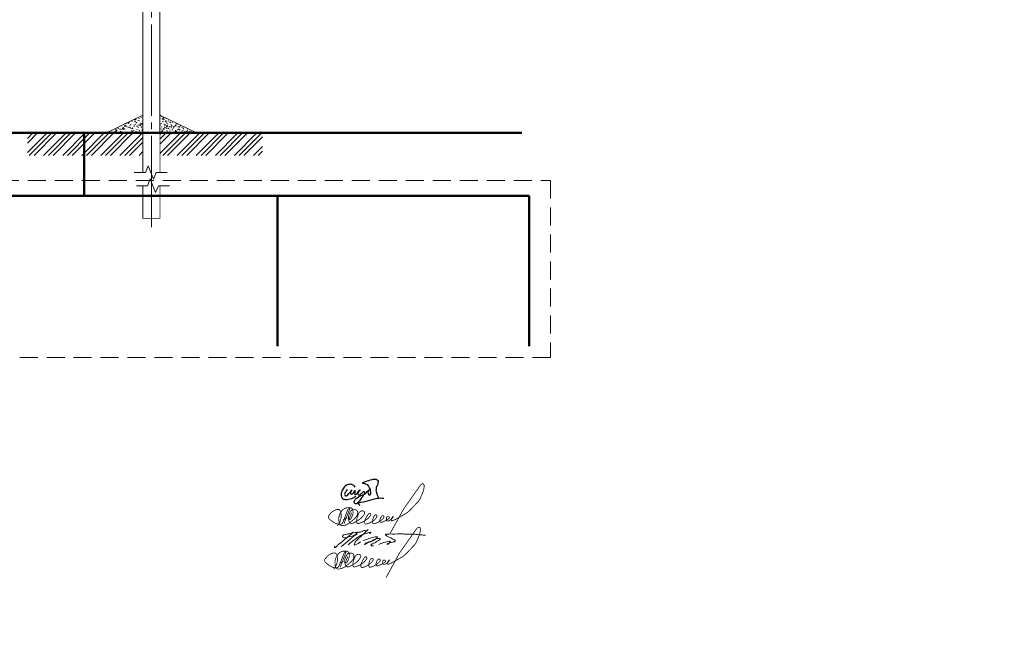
# Model space of a CAD drawing. Header units: millimetres. Extents: x 0 to 1680, y 0 to 297.
# Tile 13 of 16: x 1461 to 1680, y 0 to 137. Entities that reach past the tile are written whole.
import ezdxf

# ---------------------------------------------------------------- set-up
doc = ezdxf.new("R2010")
doc.units = ezdxf.units.MM
for name, pattern in [('K5LT32770', [0]), ('K5LT32802', [0]), ('K5LT_AXLED', [24.804956, 20.304956, -1.5, 1.5, -1.5]), ('K5LT_BASIC', [0]), ('K5LT_DASHED', [6, 4, -2]), ('K5LT_THIN', [0]), ('K5LT_THIN_INCLUDED_TO_HATCHING', [0])]:
    doc.linetypes.add(name, pattern=pattern)
doc.layers.add('Системный слой', color=7, linetype='Continuous')
pattern_1 = [(40, (0.766, 0.6428), (-2.0569204, 2.451342), [0.2, -3]), (130, (0.9193, 0.7713), (-2.451342, -2.0569204), [0.2, -3]), (85, (0.766, 0.6428), (-2.0568825, 2.451297), [0.2828, -4.2426]), (60, (0.9193, 0.7713), (-2.771281, 1.6), [0.2, -3]), (150, (1.0192, 0.9445), (-1.6, -2.771281), [0.2, -3]), (105, (0.9193, 0.7713), (-2.7712304, 1.5999706), [0.2828, -4.2426]), (80, (1.6853, 1.4141), (-2.6097406, 0.4601677), [0.15, -2.5]), (170, (1.7114, 1.5618), (-0.4601677, -2.6097406), [0.15, -2.5]), (125, (1.6853, 1.4141), (-2.6096948, 0.4601596), [0.2121, -3.5355]), (100, (-1.8796, -1.5771), (-1.5756924, -0.2778371), [0.1, -1.5]), (190, (-1.897, -1.4787), (0.2778371, -1.5756924), [0.1, -1.5]), (145, (-1.8796, -1.5771), (-1.57573304, -0.27784425), [0.1414, -2.1213]), (70, (0.1233, 1.4088), (-1.5035082, 0.5472322), [0.1, -1.5]), (160, (0.1575, 1.5028), (-0.5472322, -1.5035082), [0.1, -1.5]), (115, (0.1233, 1.4088), (-1.503547, 0.54724634), [0.1414, -2.1213]), (85, (0, 0), (-0.9351857, 0.78449204), [0.03, -1]), (65, (0, 0), (-0.24184477, 0.66446303), [0.03, -1]), (105, (0, 0), (-0.61930748, 0.76580564), [0.05, -1.20000002]), (110, (0, 0), (-0.7945929, 0.13646295), [0.05, -0.7])]

# ---------------------------------------------------------------- blocks, each defined once
blk = doc.blocks.new('U59')
at = {"layer": 'Системный слой', "color": 7, "linetype": 'K5LT32770', "lineweight": 30}
for points, knots in [([(1535.65, 32.93), (1535.57, 33.09), (1535.48, 33.21), (1535.36, 33.31), (1535.2, 33.45), (1534.97, 33.53), (1534.76, 33.56), (1534.48, 33.61), (1534.15, 33.55), (1533.89, 33.44), (1533.57, 33.3), (1533.29, 33), (1533.07, 32.72), (1532.87, 32.45), (1532.69, 32.12), (1532.62, 31.79), (1532.56, 31.54), (1532.53, 31.26), (1532.58, 31.02), (1532.63, 30.8), (1532.71, 30.53), (1532.87, 30.39), (1533.04, 30.24), (1533.35, 30.22), (1533.59, 30.2), (1534, 30.16), (1534.44, 30.3), (1534.83, 30.43), (1535.18, 30.55), (1535.52, 30.71), (1535.84, 30.91)], [0, 0, 0, 0, 1, 1, 1, 2, 2, 2, 3, 3, 3, 4, 4, 4, 5, 5, 5, 6, 6, 6, 7, 7, 7, 8, 8, 8, 9, 9, 9, 10, 10, 10, 10]), ([(1533.91, 32.44), (1533.83, 32.26), (1533.73, 32.09), (1533.63, 31.92), (1533.54, 31.79), (1533.39, 31.68), (1533.35, 31.54), (1533.32, 31.44), (1533.3, 31.3), (1533.34, 31.21), (1533.37, 31.15), (1533.43, 31.07), (1533.49, 31.05), (1533.59, 31), (1533.74, 31.07), (1533.85, 31.11), (1534, 31.18), (1534.1, 31.35), (1534.22, 31.48), (1534.5, 31.76), (1535.09, 32.48), (1535, 32.35), (1534.97, 32.3), (1534.75, 32.1), (1534.69, 31.94), (1534.64, 31.82), (1534.56, 31.67), (1534.6, 31.56), (1534.63, 31.5), (1534.7, 31.42), (1534.76, 31.39), (1534.85, 31.36), (1534.98, 31.43), (1535.08, 31.48), (1535.36, 31.6), (1535.63, 32.32), (1535.67, 32.22), (1535.69, 32.16), (1535.58, 31.84), (1535.57, 31.65), (1535.57, 31.54), (1535.53, 31.37), (1535.59, 31.32), (1535.65, 31.28), (1535.82, 31.32), (1535.91, 31.37), (1535.98, 31.41), (1536.03, 31.49), (1536.09, 31.55), (1536.33, 31.78), (1536.74, 32.38), (1536.73, 32.33), (1536.73, 32.3), (1536.37, 31.92), (1536.32, 31.67), (1536.3, 31.56), (1536.25, 31.41), (1536.3, 31.32), (1536.34, 31.26), (1536.44, 31.2), (1536.5, 31.19), (1536.63, 31.16), (1536.77, 31.32), (1536.89, 31.4), (1537.04, 31.51), (1537.17, 31.66), (1537.31, 31.78), (1537.39, 31.84), (1537.46, 31.92), (1537.55, 31.97), (1537.59, 31.99), (1537.65, 32.03), (1537.69, 32.03), (1537.75, 32.02), (1537.77, 31.85), (1537.77, 31.76), (1537.79, 31.58), (1537.63, 31.41), (1537.54, 31.24), (1537.42, 31), (1537.26, 30.78), (1537.11, 30.56), (1536.89, 30.25), (1536.69, 29.92), (1536.41, 29.67), (1536.24, 29.52), (1536.08, 29.3), (1535.87, 29.27), (1535.78, 29.25), (1535.65, 29.23), (1535.58, 29.28), (1535.52, 29.32), (1535.49, 29.42), (1535.47, 29.5), (1535.45, 29.62), (1535.48, 29.77), (1535.52, 29.89), (1535.59, 30.1), (1535.75, 30.28), (1535.91, 30.43), (1536.05, 30.56), (1536.22, 30.66), (1536.39, 30.76), (1536.59, 30.88), (1536.8, 30.98), (1537.01, 31.08), (1537.12, 31.14), (1537.23, 31.2), (1537.34, 31.25), (1537.49, 31.31), (1537.68, 31.31), (1537.81, 31.4), (1537.92, 31.47), (1538, 31.59), (1538.1, 31.68), (1538.33, 31.9), (1538.51, 32.22), (1538.8, 32.34), (1538.84, 32.36), (1538.92, 32.39), (1538.93, 32.39), (1538.94, 32.39), (1538.82, 32.32), (1538.77, 32.28), (1538.72, 32.23), (1538.65, 32.19), (1538.61, 32.13), (1538.54, 32.04), (1538.52, 31.9), (1538.51, 31.79), (1538.51, 31.66), (1538.54, 31.53), (1538.6, 31.42), (1538.64, 31.35), (1538.68, 31.26), (1538.74, 31.23), (1538.82, 31.19), (1538.98, 31.23), (1539.05, 31.29), (1539.13, 31.35), (1539.16, 31.49), (1539.18, 31.6), (1539.21, 31.77), (1539.14, 31.95), (1539.11, 32.11), (1539.08, 32.26), (1539.05, 32.41), (1538.99, 32.56), (1538.93, 32.73), (1538.83, 32.89), (1538.73, 33.06), (1538.66, 33.18), (1538.6, 33.35), (1538.48, 33.43), (1538.42, 33.48), (1538.33, 33.5), (1538.25, 33.54), (1538.12, 33.59), (1537.99, 33.63), (1537.85, 33.67), (1537.72, 33.71), (1537.58, 33.74), (1537.45, 33.79), (1537.38, 33.81), (1537.26, 33.83), (1537.25, 33.86), (1537.24, 33.9), (1537.39, 33.95), (1537.47, 33.99), (1537.61, 34.07), (1537.78, 34.12), (1537.94, 34.18), (1538.43, 34.37), (1538.94, 34.55), (1539.47, 34.65), (1539.69, 34.69), (1539.94, 34.79), (1540.16, 34.75), (1540.28, 34.72), (1540.42, 34.68), (1540.52, 34.6), (1540.62, 34.53), (1540.73, 34.43), (1540.76, 34.31), (1540.8, 34.21), (1540.76, 34.08), (1540.74, 33.97), (1540.72, 33.75), (1540.68, 33.53), (1540.59, 33.32), (1540.53, 33.19), (1540.41, 33.08), (1540.37, 32.94), (1540.34, 32.84), (1540.34, 32.73), (1540.33, 32.62), (1540.32, 32.49), (1540.3, 32.35), (1540.3, 32.22), (1540.31, 32.06), (1540.35, 31.9), (1540.39, 31.75), (1540.42, 31.62), (1540.48, 31.5), (1540.52, 31.38), (1540.56, 31.28), (1540.6, 31.18), (1540.64, 31.07), (1540.67, 30.98), (1540.7, 30.89), (1540.72, 30.8), (1540.73, 30.7), (1540.73, 30.61), (1540.72, 30.52)], [0, 0, 0, 0, 1, 1, 1, 2, 2, 2, 3, 3, 3, 4, 4, 4, 5, 5, 5, 6, 6, 6, 7, 7, 7, 8, 8, 8, 9, 9, 9, 10, 10, 10, 11, 11, 11, 12, 12, 12, 13, 13, 13, 14, 14, 14, 15, 15, 15, 16, 16, 16, 17, 17, 17, 18, 18, 18, 19, 19, 19, 20, 20, 20, 21, 21, 21, 22, 22, 22, 23, 23, 23, 24, 24, 24, 25, 25, 25, 26, 26, 26, 27, 27, 27, 28, 28, 28, 29, 29, 29, 30, 30, 30, 31, 31, 31, 32, 32, 32, 33, 33, 33, 34, 34, 34, 35, 35, 35, 36, 36, 36, 37, 37, 37, 38, 38, 38, 39, 39, 39, 40, 40, 40, 41, 41, 41, 42, 42, 42, 43, 43, 43, 44, 44, 44, 45, 45, 45, 46, 46, 46, 47, 47, 47, 48, 48, 48, 49, 49, 49, 50, 50, 50, 51, 51, 51, 52, 52, 52, 53, 53, 53, 54, 54, 54, 55, 55, 55, 56, 56, 56, 57, 57, 57, 58, 58, 58, 59, 59, 59, 60, 60, 60, 61, 61, 61, 62, 62, 62, 63, 63, 63, 64, 64, 64, 65, 65, 65, 66, 66, 66, 67, 67, 67, 68, 68, 68, 69, 69, 69, 70, 70, 70, 71, 71, 71, 71]), ([(1536.81, 28.85), (1536.57, 29.02), (1536.43, 29.17), (1536.38, 29.3), (1536.25, 29.61), (1537.38, 29.63), (1537.89, 29.78), (1538.58, 29.98), (1539.28, 30.2), (1539.98, 30.33), (1540.42, 30.42), (1540.86, 30.53), (1541.3, 30.54), (1541.55, 30.54), (1541.79, 30.52), (1542.04, 30.49)], [0, 0, 0, 0, 1, 1, 1, 2, 2, 2, 3, 3, 3, 4, 4, 4, 5, 5, 5, 5])]:
    blk.add_open_spline(points, degree=3, knots=knots, dxfattribs=at)
blk = doc.blocks.new('U60')
at = {"layer": 'Системный слой', "color": 7, "linetype": 'K5LT_THIN', "const_width": 0.18}
for points in [[(1534.05, 17.59), (1533.67, 16.63), (1533.59, 16.45), (1533.53, 16.24), (1533.53, 16.16), (1533.53, 16.09), (1533.58, 16.06), (1533.69, 16.07), (1533.8, 16.18), (1533.95, 16.35), (1534.02, 16.49), (1534.07, 16.6), (1534.34, 17.37), (1534.38, 17.64), (1534.36, 17.91), (1534.29, 18.28), (1534.21, 18.45), (1534.09, 18.59), (1533.91, 18.68), (1533.61, 18.72), (1533.32, 18.72), (1533, 18.7), (1532.7, 18.63), (1532.51, 18.55), (1532.24, 18.37), (1531.95, 18.16), (1531.8, 17.98), (1531.62, 17.68), (1531.46, 17.41), (1531.32, 17.02), (1531.22, 16.69), (1531.18, 16.35), (1531.2, 15.84), (1531.25, 15.4), (1531.36, 15.03), (1531.48, 14.89), (1531.67, 14.77), (1531.85, 14.73), (1532.01, 14.73), (1532.26, 14.77), (1532.54, 14.83), (1532.77, 14.9), (1532.95, 14.99), (1533.21, 15.11), (1533.53, 15.3), (1533.64, 15.39), (1533.74, 15.48), (1533.95, 15.65), (1534.58, 16.18), (1534.82, 16.41), (1535.05, 16.68), (1535.25, 16.97), (1535.33, 17.16), (1535.37, 17.41), (1535.39, 17.66), (1535.37, 17.82), (1535.32, 17.98), (1535.19, 18.12), (1535.05, 18.21), (1534.84, 18.26), (1534.7, 18.28), (1534.43, 18.28), (1534.3, 18.28), (1534.26, 18.28), (1534.21, 18.27), (1534.17, 18.25), (1534.12, 18.23), (1534.09, 18.2), (1534, 18.12), (1533.93, 18.03), (1533.82, 17.89), (1533.71, 17.73), (1533.62, 17.56), (1533.54, 17.39), (1533.43, 17.08), (1533.36, 16.84), (1533.33, 16.59), (1533.35, 16.15), (1533.4, 15.93), (1533.48, 15.67), (1533.55, 15.52), (1533.63, 15.42), (1533.69, 15.33), (1533.74, 15.29), (1533.82, 15.25), (1533.86, 15.24), (1533.94, 15.22), (1534.01, 15.22), (1534.12, 15.22), (1534.23, 15.25), (1534.41, 15.3), (1534.99, 15.6), (1535.81, 16.11), (1536.1, 16.35), (1536.3, 16.55), (1536.54, 16.83), (1536.76, 17.15), (1536.88, 17.36), (1536.9, 17.41), (1536.92, 17.48), (1536.91, 17.56), (1536.9, 17.63), (1536.88, 17.72), (1536.83, 17.81), (1536.79, 17.87), (1536.7, 17.95), (1536.64, 17.98), (1536.55, 18.01), (1536.48, 18.02), (1536.39, 18.02), (1536.27, 18.01), (1536.18, 17.98), (1536.1, 17.95), (1536.03, 17.91), (1535.89, 17.81), (1535.76, 17.69), (1535.68, 17.58), (1535.63, 17.48), (1535.51, 17.23), (1535.43, 16.98), (1535.28, 16.57), (1535.22, 16.3), (1535.18, 16.03), (1535.17, 15.7), (1535.18, 15.55), (1535.2, 15.42), (1535.23, 15.33), (1535.26, 15.28), (1535.3, 15.23), (1535.34, 15.2), (1535.4, 15.19), (1535.48, 15.18), (1535.57, 15.2), (1536.12, 15.37), (1536.73, 15.64), (1537.51, 16.16), (1537.75, 16.38), (1537.98, 16.63), (1538.19, 16.92), (1538.26, 17.1), (1538.26, 17.23), (1538.26, 17.29), (1538.25, 17.34), (1538.24, 17.36), (1538.22, 17.39), (1538.18, 17.42), (1538.14, 17.45), (1538.11, 17.46), (1538.07, 17.47), (1538, 17.46), (1537.93, 17.43), (1537.86, 17.39), (1537.8, 17.34), (1537.73, 17.25), (1537.62, 17.1), (1537.5, 16.91), (1537.38, 16.73), (1537.27, 16.5), (1537.14, 16.22), (1537.03, 15.98), (1536.97, 15.81), (1536.93, 15.57), (1536.93, 15.38), (1536.95, 15.21), (1536.98, 15.18), (1537.04, 15.12), (1537.08, 15.1), (1537.14, 15.08), (1537.22, 15.08), (1537.33, 15.09), (1537.44, 15.12), (1537.93, 15.28), (1538.26, 15.44), (1538.76, 15.74), (1539.09, 15.98), (1539.26, 16.14), (1539.42, 16.33), (1539.57, 16.55), (1539.64, 16.69), (1539.66, 16.82), (1539.67, 16.91), (1539.66, 16.96), (1539.64, 17.02), (1539.6, 17.07), (1539.53, 17.12), (1539.48, 17.13), (1539.39, 17.13), (1539.33, 17.13), (1539.26, 17.1), (1539.21, 17.07), (1539.17, 17.04), (1539.11, 16.97), (1539.05, 16.87), (1538.98, 16.73), (1538.87, 16.5), (1538.81, 16.33), (1538.74, 16.09), (1538.71, 15.83), (1538.68, 15.6), (1538.69, 15.46), (1538.7, 15.39), (1538.72, 15.33), (1538.74, 15.28), (1538.75, 15.23), (1538.8, 15.18), (1538.92, 15.15), (1539.09, 15.17), (1539.51, 15.28), (1539.82, 15.41), (1540.36, 15.71), (1540.66, 15.94), (1540.91, 16.17), (1541.14, 16.38), (1541.21, 16.51), (1541.22, 16.72), (1541.21, 16.82), (1541.19, 16.87), (1541.13, 16.92), (1541.02, 16.94), (1540.93, 16.95), (1540.86, 16.94), (1540.79, 16.92), (1540.74, 16.89), (1540.68, 16.81), (1540.6, 16.69), (1540.49, 16.48), (1540.4, 16.25), (1540.35, 16.08), (1540.3, 15.92), (1540.28, 15.78), (1540.28, 15.72), (1540.29, 15.65), (1540.32, 15.61), (1540.4, 15.52), (1540.48, 15.46), (1540.56, 15.44), (1540.73, 15.47), (1540.99, 15.57), (1541.43, 15.75), (1541.77, 15.91), (1542.04, 16.08), (1542.25, 16.23), (1542.41, 16.38), (1542.46, 16.47), (1542.46, 16.54), (1542.42, 16.61), (1542.38, 16.65), (1542.31, 16.69), (1542.22, 16.72), (1542.11, 16.73), (1542.04, 16.72), (1541.98, 16.72), (1541.91, 16.68), (1541.83, 16.57), (1541.8, 16.49), (1541.78, 16.37), (1541.78, 16.27), (1541.8, 16.13), (1541.81, 15.99), (1541.84, 15.91), (1541.86, 15.84), (1541.89, 15.81), (1541.92, 15.78), (1541.99, 15.77), (1542.13, 15.77), (1542.28, 15.79), (1542.44, 15.87), (1542.58, 15.96), (1542.76, 16.08), (1542.92, 16.22), (1543.07, 16.36), (1543.26, 16.6), (1543.29, 16.66), (1543.31, 16.73), (1543.28, 16.76), (1543.23, 16.75), (1543.18, 16.72), (1543.11, 16.62), (1543, 16.45), (1542.88, 16.24), (1542.84, 16.15), (1542.82, 16), (1542.83, 15.93), (1542.86, 15.88), (1542.88, 15.84), (1542.92, 15.81), (1542.96, 15.8), (1543.03, 15.8), (1543.1, 15.82), (1543.38, 15.93), (1543.9, 16.16), (1544.55, 16.54), (1545.72, 17.19), (1546.34, 17.57), (1546.75, 17.91), (1547.35, 18.49), (1548.04, 19.24), (1548.89, 20.11), (1549.27, 20.71), (1549.74, 21.83), (1549.95, 22.32), (1550.08, 22.8), (1550.16, 23.2), (1550.18, 23.51), (1550.18, 23.65), (1550.14, 23.82), (1550.06, 23.95), (1549.93, 24.01), (1549.79, 24.02), (1549.69, 24), (1549.6, 23.97), (1549.48, 23.87), (1549.4, 23.78), (1549.23, 23.56), (1546.51, 19.71), (1546, 18.98), (1545.54, 18.31), (1542.55, 12.86)], [(1533.66, 18.55), (1533.48, 18.54), (1533.41, 18.5), (1533.27, 18.38), (1533.14, 18.12), (1532.74, 17.11), (1532.24, 15.78), (1532.04, 15.35), (1531.91, 15.19), (1531.6, 15.03), (1531.46, 15), (1531.25, 15), (1530.99, 15.05), (1530.74, 15.13), (1530.45, 15.24), (1530.21, 15.36), (1529.99, 15.46), (1529.79, 15.61), (1529.59, 15.78), (1529.37, 15.96), (1529.14, 16.12), (1528.99, 16.28), (1528.92, 16.4), (1528.87, 16.55), (1528.88, 16.71), (1528.94, 16.9), (1529.06, 17.1), (1529.4, 17.5), (1529.72, 17.8), (1530.08, 18.03), (1530.52, 18.22), (1530.8, 18.3), (1530.98, 18.33), (1531.07, 18.32), (1531.17, 18.3), (1531.31, 18.24), (1531.42, 18.17), (1531.53, 18.03), (1531.63, 17.8), (1531.69, 17.42), (1531.72, 17.13), (1531.74, 16.74), (1531.72, 16.53), (1531.66, 16.27), (1531.58, 15.95), (1531.49, 15.72), (1531.34, 15.36), (1531.21, 15.13), (1530.89, 14.68)], [(1533.66, 18.55), (1532.34, 15.13)], [(1532.17, 16.04), (1533.08, 16.48)]]:
    blk.add_lwpolyline(points, dxfattribs=at)
blk = doc.blocks.new('U61')
at = {"layer": 'Системный слой', "color": 7, "linetype": 'K5LT_THIN', "lineweight": 18}
blk.add_arc((1513.28, 46.09), 32.63, 306.1798, 315.028, dxfattribs=at)
for points, knots in [([(1531.12, 19.82), (1531.1, 19.78), (1531.07, 19.71), (1531.02, 19.57), (1531.2, 19.43), (1531.53, 19.74), (1531.88, 20.18), (1532.53, 20.61), (1533.19, 21.19), (1533.92, 21.76), (1534.65, 22.37), (1535.07, 22.79), (1535.26, 22.99)], [0, 0, 0, 0, 0.113653, 0.254015, 0.376707, 0.660679, 1.362779, 2.210229, 2.931504, 4.015017, 4.972839, 5.797245, 5.797245, 5.797245, 5.797245]), ([(1536.12, 22.38), (1535.59, 22.24), (1534.69, 22), (1533.69, 21.69), (1533.04, 21.69), (1532.81, 22), (1532.95, 22.34), (1533.35, 22.37), (1533.83, 22.51), (1534.66, 22.63), (1535.82, 22.95), (1536.94, 22.83), (1537.88, 23.46), (1538.15, 23.11), (1538.01, 23.06), (1537.91, 23.02)], [0, 0, 0, 0, 1.640413, 2.788647, 3.181003, 3.475016, 3.785471, 4.050237, 4.604416, 5.320544, 6.566646, 8.105837, 8.942503, 9.016001, 9.262776, 9.262776, 9.262776, 9.262776]), ([(1534.11, 20.14), (1534.52, 20.48), (1535.27, 21.1), (1536.35, 21.87), (1537.31, 22.49), (1538.26, 22.68), (1538.82, 22.88), (1539.11, 22.93), (1539.16, 22.9), (1539.17, 22.82), (1539.06, 22.75), (1538.99, 22.67), (1538.94, 22.61), (1538.93, 22.59)], [0, 0, 0, 0, 1.600081, 2.884789, 3.999168, 4.989608, 5.748814, 5.808954, 5.844678, 5.9081, 6.008557, 6.193433, 6.246811, 6.246811, 6.246811, 6.246811]), ([(1538.55, 23.5), (1538.26, 23.21), (1537.67, 22.64), (1537.06, 22.1), (1536.75, 21.82)], [0, 0, 0, 0, 1.224779, 2.458686, 2.458686, 2.458686, 2.458686]), ([(1537.48, 21.09), (1537.79, 21.2), (1538.3, 21.38), (1539.02, 21.59), (1539.58, 21.73), (1540.04, 21.88), (1540.38, 21.96), (1540.67, 21.81), (1540.46, 21.48), (1539.93, 21.24), (1539.02, 20.72), (1538.44, 20.57), (1537.63, 20.07), (1538.1, 20.65), (1538.77, 20.69), (1539.82, 21.27), (1540.5, 21.52), (1541.32, 21.59), (1541.06, 21.11), (1540.62, 21.06), (1540.23, 20.59), (1539.68, 20.46), (1539.36, 20.25), (1539.13, 20.06), (1539.35, 19.8), (1539.56, 19.87), (1539.71, 19.93)], [0, 0, 0, 0, 0.990963, 1.623035, 2.227872, 2.723593, 3.088374, 3.278162, 3.505494, 3.99811, 5.147713, 6.302849, 6.633495, 6.869523, 7.817376, 8.903985, 10.181806, 10.436559, 10.772489, 11.221547, 11.804027, 12.456012, 12.832551, 13.028922, 13.203282, 13.634223, 13.634223, 13.634223, 13.634223]), ([(1540.93, 20.2), (1541.13, 20.29), (1541.52, 20.46), (1542.08, 20.65), (1542.69, 20.85), (1543.04, 20.9), (1543.42, 20.99), (1543.44, 20.82), (1543.24, 20.71), (1543.17, 20.43), (1543.02, 20.28), (1542.71, 20.18), (1542.86, 20.4), (1543.07, 20.45), (1543.36, 20.59), (1543.74, 20.62), (1544.09, 20.75), (1544.35, 20.81), (1544.59, 20.83), (1544.54, 21.08), (1544.37, 21.27), (1544.02, 21.41), (1543.66, 21.64), (1543.26, 21.79), (1542.95, 21.96), (1542.67, 22.08), (1542.5, 22.21), (1542.38, 22.34), (1542.47, 22.53), (1542.8, 22.49), (1543.25, 22.54), (1544.47, 22.5), (1545.87, 22.57), (1547.35, 22.48), (1548.31, 22.54), (1549.12, 22.44), (1549.87, 22.33), (1550.46, 22.33), (1550.94, 22.27), (1551.17, 22.25), (1551.28, 22.24)], [0, 0, 0, 0, 0.64163, 1.29356, 1.794076, 2.471833, 2.611863, 2.671968, 2.913963, 3.1978, 3.472127, 3.65366, 3.783753, 4.022062, 4.337011, 4.71493, 5.169515, 5.417604, 5.569151, 5.768386, 5.982635, 6.339042, 6.859114, 7.263983, 7.608077, 7.940186, 8.151131, 8.270542, 8.429415, 8.641048, 9.147181, 9.852258, 12.263923, 13.365611, 14.28805, 15.131885, 15.811435, 16.555968, 16.916296, 17.247859, 17.247859, 17.247859, 17.247859]), ([(1536.66, 21.79), (1536.44, 21.56), (1536.06, 21.18), (1535.62, 20.7), (1535.25, 19.65), (1536.17, 20.31), (1536.87, 20.82)], [0, 0, 0, 0, 0.943722, 1.596659, 2.060412, 3.620108, 3.620108, 3.620108, 3.620108])]:
    blk.add_open_spline(points, degree=3, knots=knots, dxfattribs=at)
blk = doc.blocks.new('U62')
at = {"layer": 'Системный слой', "color": 7, "linetype": 'K5LT_THIN', "const_width": 0.18}
for points in [[(1534.89, 27.26), (1534.51, 26.29), (1534.43, 26.11), (1534.37, 25.91), (1534.36, 25.83), (1534.37, 25.76), (1534.42, 25.72), (1534.53, 25.74), (1534.64, 25.84), (1534.79, 26.01), (1534.86, 26.15), (1534.91, 26.26), (1535.18, 27.03), (1535.21, 27.3), (1535.2, 27.58), (1535.13, 27.95), (1535.05, 28.11), (1534.92, 28.25), (1534.74, 28.34), (1534.44, 28.38), (1534.16, 28.38), (1533.84, 28.36), (1533.54, 28.29), (1533.35, 28.21), (1533.08, 28.04), (1532.79, 27.82), (1532.64, 27.64), (1532.45, 27.34), (1532.3, 27.07), (1532.16, 26.69), (1532.05, 26.35), (1532.01, 26.01), (1532.04, 25.5), (1532.08, 25.06), (1532.2, 24.7), (1532.32, 24.56), (1532.51, 24.44), (1532.69, 24.39), (1532.84, 24.39), (1533.1, 24.43), (1533.38, 24.49), (1533.61, 24.56), (1533.79, 24.66), (1534.04, 24.77), (1534.37, 24.97), (1534.48, 25.05), (1534.58, 25.14), (1534.79, 25.31), (1535.42, 25.84), (1535.65, 26.07), (1535.89, 26.35), (1536.09, 26.64), (1536.17, 26.82), (1536.21, 27.08), (1536.23, 27.32), (1536.2, 27.48), (1536.16, 27.65), (1536.03, 27.78), (1535.88, 27.87), (1535.68, 27.92), (1535.54, 27.95), (1535.27, 27.95), (1535.14, 27.95), (1535.1, 27.94), (1535.04, 27.93), (1535, 27.92), (1534.95, 27.89), (1534.92, 27.86), (1534.84, 27.78), (1534.77, 27.7), (1534.65, 27.56), (1534.55, 27.4), (1534.46, 27.22), (1534.38, 27.05), (1534.27, 26.74), (1534.19, 26.51), (1534.17, 26.26), (1534.19, 25.81), (1534.24, 25.59), (1534.31, 25.33), (1534.39, 25.18), (1534.46, 25.08), (1534.53, 25), (1534.58, 24.95), (1534.65, 24.91), (1534.7, 24.9), (1534.78, 24.88), (1534.85, 24.88), (1534.96, 24.88), (1535.07, 24.91), (1535.25, 24.97), (1535.82, 25.26), (1536.65, 25.78), (1536.94, 26.02), (1537.14, 26.21), (1537.38, 26.49), (1537.6, 26.81), (1537.72, 27.02), (1537.74, 27.07), (1537.75, 27.15), (1537.75, 27.22), (1537.74, 27.29), (1537.71, 27.38), (1537.67, 27.48), (1537.62, 27.53), (1537.53, 27.61), (1537.47, 27.65), (1537.39, 27.68), (1537.31, 27.68), (1537.23, 27.68), (1537.11, 27.67), (1537.02, 27.65), (1536.93, 27.61), (1536.86, 27.57), (1536.73, 27.47), (1536.6, 27.35), (1536.52, 27.25), (1536.46, 27.14), (1536.35, 26.89), (1536.27, 26.64), (1536.12, 26.23), (1536.06, 25.96), (1536.02, 25.7), (1536.01, 25.36), (1536.01, 25.21), (1536.04, 25.08), (1536.07, 24.99), (1536.09, 24.94), (1536.14, 24.89), (1536.18, 24.86), (1536.23, 24.85), (1536.31, 24.85), (1536.41, 24.86), (1536.96, 25.03), (1537.56, 25.3), (1538.35, 25.82), (1538.59, 26.05), (1538.81, 26.29), (1539.03, 26.58), (1539.1, 26.77), (1539.1, 26.89), (1539.1, 26.95), (1539.09, 27), (1539.08, 27.03), (1539.05, 27.05), (1539.02, 27.09), (1538.98, 27.11), (1538.94, 27.13), (1538.91, 27.13), (1538.84, 27.12), (1538.77, 27.1), (1538.7, 27.06), (1538.64, 27), (1538.57, 26.91), (1538.46, 26.76), (1538.34, 26.58), (1538.22, 26.39), (1538.1, 26.16), (1537.98, 25.89), (1537.86, 25.64), (1537.81, 25.47), (1537.77, 25.24), (1537.77, 25.05), (1537.79, 24.88), (1537.82, 24.84), (1537.87, 24.79), (1537.91, 24.76), (1537.98, 24.74), (1538.06, 24.74), (1538.17, 24.75), (1538.28, 24.79), (1538.77, 24.95), (1539.1, 25.11), (1539.59, 25.4), (1539.92, 25.64), (1540.1, 25.8), (1540.25, 25.99), (1540.4, 26.21), (1540.48, 26.35), (1540.5, 26.48), (1540.51, 26.57), (1540.5, 26.63), (1540.48, 26.68), (1540.43, 26.74), (1540.36, 26.78), (1540.32, 26.79), (1540.23, 26.79), (1540.17, 26.79), (1540.1, 26.77), (1540.04, 26.73), (1540, 26.7), (1539.95, 26.63), (1539.89, 26.53), (1539.82, 26.39), (1539.71, 26.16), (1539.65, 26), (1539.58, 25.76), (1539.55, 25.49), (1539.52, 25.26), (1539.52, 25.13), (1539.54, 25.05), (1539.55, 24.99), (1539.57, 24.94), (1539.59, 24.89), (1539.63, 24.84), (1539.75, 24.81), (1539.93, 24.84), (1540.35, 24.95), (1540.65, 25.07), (1541.19, 25.37), (1541.5, 25.61), (1541.75, 25.83), (1541.97, 26.04), (1542.04, 26.18), (1542.06, 26.39), (1542.05, 26.48), (1542.02, 26.53), (1541.97, 26.58), (1541.86, 26.6), (1541.77, 26.61), (1541.69, 26.61), (1541.63, 26.58), (1541.58, 26.55), (1541.52, 26.47), (1541.44, 26.35), (1541.33, 26.14), (1541.24, 25.91), (1541.19, 25.74), (1541.14, 25.58), (1541.12, 25.44), (1541.12, 25.38), (1541.13, 25.31), (1541.16, 25.27), (1541.24, 25.18), (1541.32, 25.12), (1541.4, 25.1), (1541.57, 25.13), (1541.83, 25.23), (1542.27, 25.41), (1542.61, 25.57), (1542.87, 25.74), (1543.09, 25.9), (1543.25, 26.04), (1543.29, 26.14), (1543.29, 26.2), (1543.26, 26.27), (1543.22, 26.31), (1543.15, 26.35), (1543.06, 26.38), (1542.95, 26.39), (1542.87, 26.38), (1542.82, 26.38), (1542.74, 26.34), (1542.66, 26.23), (1542.64, 26.15), (1542.62, 26.04), (1542.62, 25.94), (1542.64, 25.79), (1542.65, 25.66), (1542.67, 25.57), (1542.69, 25.51), (1542.73, 25.47), (1542.76, 25.44), (1542.82, 25.43), (1542.97, 25.43), (1543.12, 25.45), (1543.28, 25.53), (1543.42, 25.62), (1543.6, 25.75), (1543.76, 25.89), (1543.91, 26.03), (1544.1, 26.27), (1544.13, 26.32), (1544.14, 26.39), (1544.12, 26.42), (1544.07, 26.42), (1544.02, 26.38), (1543.95, 26.29), (1543.83, 26.11), (1543.72, 25.91), (1543.67, 25.81), (1543.66, 25.66), (1543.67, 25.59), (1543.7, 25.54), (1543.72, 25.5), (1543.76, 25.48), (1543.8, 25.46), (1543.86, 25.46), (1543.93, 25.48), (1544.22, 25.59), (1544.74, 25.82), (1545.39, 26.21), (1546.56, 26.86), (1547.18, 27.24), (1547.59, 27.57), (1548.18, 28.15), (1548.88, 28.9), (1549.73, 29.77), (1550.11, 30.37), (1550.58, 31.49), (1550.79, 31.98), (1550.92, 32.46), (1550.99, 32.86), (1551.02, 33.17), (1551.02, 33.31), (1550.98, 33.48), (1550.9, 33.62), (1550.77, 33.67), (1550.62, 33.68), (1550.53, 33.67), (1550.44, 33.63), (1550.32, 33.53), (1550.23, 33.45), (1550.07, 33.22), (1547.35, 29.37), (1546.83, 28.65), (1546.38, 27.97), (1543.38, 22.53)], [(1534.5, 28.22), (1534.32, 28.2), (1534.25, 28.17), (1534.11, 28.04), (1533.97, 27.79), (1533.58, 26.77), (1533.08, 25.44), (1532.88, 25.01), (1532.75, 24.86), (1532.44, 24.69), (1532.3, 24.66), (1532.09, 24.66), (1531.83, 24.72), (1531.57, 24.8), (1531.28, 24.91), (1531.05, 25.02), (1530.83, 25.13), (1530.63, 25.28), (1530.42, 25.45), (1530.21, 25.62), (1529.98, 25.79), (1529.83, 25.94), (1529.75, 26.06), (1529.71, 26.21), (1529.71, 26.37), (1529.78, 26.56), (1529.9, 26.76), (1530.24, 27.17), (1530.56, 27.47), (1530.92, 27.69), (1531.35, 27.88), (1531.64, 27.97), (1531.82, 27.99), (1531.91, 27.99), (1532.01, 27.97), (1532.15, 27.9), (1532.25, 27.83), (1532.36, 27.7), (1532.47, 27.46), (1532.53, 27.09), (1532.56, 26.79), (1532.57, 26.41), (1532.56, 26.2), (1532.5, 25.93), (1532.41, 25.61), (1532.33, 25.38), (1532.18, 25.02), (1532.05, 24.79), (1531.72, 24.34)], [(1534.5, 28.21), (1533.17, 24.8)], [(1533, 25.7), (1533.91, 26.14)]]:
    blk.add_lwpolyline(points, dxfattribs=at)
blk = doc.blocks.new('U73')
at = {"layer": 'Системный слой', "color": 7, "linetype": 'K5LT_DASHED', "lineweight": 18}
for p, q in [((1402.92, 101.12), (1579.08, 101.12)), ((1402.92, 61.78), (1402.92, 101.12)), ((1579.08, 101.12), (1579.08, 61.78)), ((1579.08, 61.78), (1402.92, 61.78))]:
    blk.add_line(p, q, dxfattribs=at)
blk = doc.blocks.new('U78')
at = {"layer": 'Системный слой', "color": 7, "linetype": 'K5LT32802', "lineweight": 9}
for p, q in [((1492.27, 109.23), (1494.74, 111.7)), ((1492.27, 110.29), (1493.67, 111.7)), ((1492.27, 107.11), (1496.86, 111.7)), ((1492.27, 111.35), (1492.61, 111.7)), ((1492.92, 106.7), (1497.92, 111.7)), ((1493.98, 106.7), (1498.98, 111.7)), ((1496.1, 106.7), (1501.1, 111.7)), ((1497.16, 106.7), (1502.16, 111.7)), ((1498.22, 106.7), (1503.22, 111.7)), ((1500.34, 106.7), (1505.34, 111.7)), ((1501.4, 106.7), (1506.4, 111.7)), ((1502.46, 106.7), (1507.46, 111.7)), ((1504.58, 106.7), (1509.58, 111.7)), ((1505.65, 106.7), (1510.65, 111.7)), ((1506.71, 106.7), (1511.71, 111.7)), ((1508.83, 106.7), (1513.83, 111.7)), ((1509.89, 106.7), (1514.89, 111.7)), ((1510.95, 106.7), (1515.08, 110.83)), ((1513.07, 106.7), (1515.08, 108.71)), ((1514.13, 106.7), (1515.08, 107.65))]:
    blk.add_line(p, q, dxfattribs=at)
blk = doc.blocks.new('U79')
at = {"layer": 'Системный слой', "color": 7, "linetype": 'K5LT_THIN_INCLUDED_TO_HATCHING', "lineweight": 18}
for p, q in [((1490.11, 101.48), (1489.51, 99.98)), ((1491.31, 98.48), (1490.11, 101.48)), ((1489.51, 99.98), (1487.05, 99.98)), ((1491.91, 99.98), (1491.31, 98.48)), ((1494.37, 99.98), (1491.91, 99.98))]:
    blk.add_line(p, q, dxfattribs=at)
blk = doc.blocks.new('U80')
at = {"layer": 'Системный слой', "color": 7, "linetype": 'K5LT_THIN_INCLUDED_TO_HATCHING', "lineweight": 18}
for p, q in [((1489.02, 102.91), (1486.56, 102.91)), ((1489.62, 104.41), (1489.02, 102.91)), ((1490.82, 101.41), (1489.62, 104.41)), ((1491.42, 102.91), (1490.82, 101.41)), ((1493.88, 102.91), (1491.42, 102.91))]:
    blk.add_line(p, q, dxfattribs=at)
blk = doc.blocks.new('U81')
at = {"layer": 'Системный слой', "color": 7, "linetype": 'K5LT32802', "lineweight": 9}
for p, q in [((1462.79, 109.45), (1465.04, 111.7)), ((1462.79, 110.51), (1463.98, 111.7)), ((1462.79, 107.33), (1467.16, 111.7)), ((1462.79, 111.57), (1462.92, 111.7)), ((1463.22, 106.7), (1468.22, 111.7)), ((1464.28, 106.7), (1469.28, 111.7)), ((1466.4, 106.7), (1471.4, 111.7)), ((1467.46, 106.7), (1472.46, 111.7)), ((1468.52, 106.7), (1473.52, 111.7)), ((1470.64, 106.7), (1475.64, 111.7)), ((1471.7, 106.7), (1476.7, 111.7)), ((1472.76, 106.7), (1477.76, 111.7)), ((1474.89, 106.7), (1479.89, 111.7)), ((1475.95, 106.7), (1480.95, 111.7)), ((1477.01, 106.7), (1482.01, 111.7)), ((1479.13, 106.7), (1484.13, 111.7)), ((1480.19, 106.7), (1485.19, 111.7)), ((1481.25, 106.7), (1486.25, 111.7)), ((1483.37, 106.7), (1488.37, 111.7)), ((1484.43, 106.7), (1488.47, 110.73)), ((1485.49, 106.7), (1488.47, 109.67)), ((1487.61, 106.7), (1488.47, 107.55))]:
    blk.add_line(p, q, dxfattribs=at)

msp = doc.modelspace()

# ---------------------------------------------------------------- hatches: boundary and pattern name
at = {"layer": 'Системный слой'}
h = msp.add_hatch(dxfattribs=at)
h.set_pattern_fill('Песок', angle=40, style=0, pattern_type=0)
h.set_pattern_definition(pattern_1)
h.paths.add_polyline_path([(1488.46782, 111.69862), (1488.46782, 115.69862), (1480.36782, 111.69862)])
h = msp.add_hatch(dxfattribs=at)
h.set_pattern_fill('Песок', angle=40, style=0, pattern_type=0)
h.set_pattern_definition(pattern_1)
h.paths.add_polyline_path([(1500.36782, 111.69862), (1492.26782, 115.69862), (1492.26782, 111.69862)])

# ---------------------------------------------------------------- linework, layer by layer
at = {"layer": 'Системный слой', "color": 7, "linetype": 'K5LT_AXLED', "lineweight": 18}
msp.add_line((1490.36782, 90.73476), (1490.36782, 283.69862), dxfattribs=at)
at = {"layer": 'Системный слой', "color": 7, "linetype": 'K5LT_THIN', "lineweight": 18}
for p, q in [((1488.46782, 111.69862), (1488.46782, 140.42855)), ((1492.26782, 140.65812), (1492.26782, 111.69862)), ((1488.46782, 115.69862), (1480.36782, 111.69862)), ((1500.36782, 111.69862), (1492.26782, 115.69862))]:
    msp.add_line(p, q, dxfattribs=at)
at = {"layer": 'Системный слой', "color": 7, "linetype": 'K5LT_BASIC', "lineweight": 50}
for p, q in [((1572.71172, 111.69862), (1368.96782, 111.69862)), ((1488.46782, 111.69862), (1462.79089, 111.69862)), ((1475.4073, 97.69862), (1475.4073, 111.69862)), ((1492.26782, 111.69862), (1515.07811, 111.69862)), ((1406.36782, 97.69862), (1574.36782, 97.69862)), ((1518.36782, 97.69862), (1518.36782, 64.29862)), ((1574.36782, 97.69862), (1574.36782, 64.29862))]:
    msp.add_line(p, q, dxfattribs=at)
at = {"layer": 'Системный слой', "color": 7, "linetype": 'K5LT_THIN_INCLUDED_TO_HATCHING', "const_width": 0.18}
for points in [[(1488.46782, 102.90808), (1488.46782, 111.69862)], [(1492.26782, 111.69862), (1492.26782, 102.90808)], [(1492.26782, 99.97862), (1492.26782, 92.73476), (1488.46782, 92.73476), (1488.46782, 99.97862)]]:
    msp.add_lwpolyline(points, dxfattribs=at)

# ---------------------------------------------------------------- block references
at = {"layer": 'Системный слой'}
for name in ['U81', 'U78', 'U80', 'U73', 'U79', 'U62', 'U59', 'U60', 'U61']:
    msp.add_blockref(name, (0, 0), dxfattribs=at)

doc.saveas('drawing.dxf')
